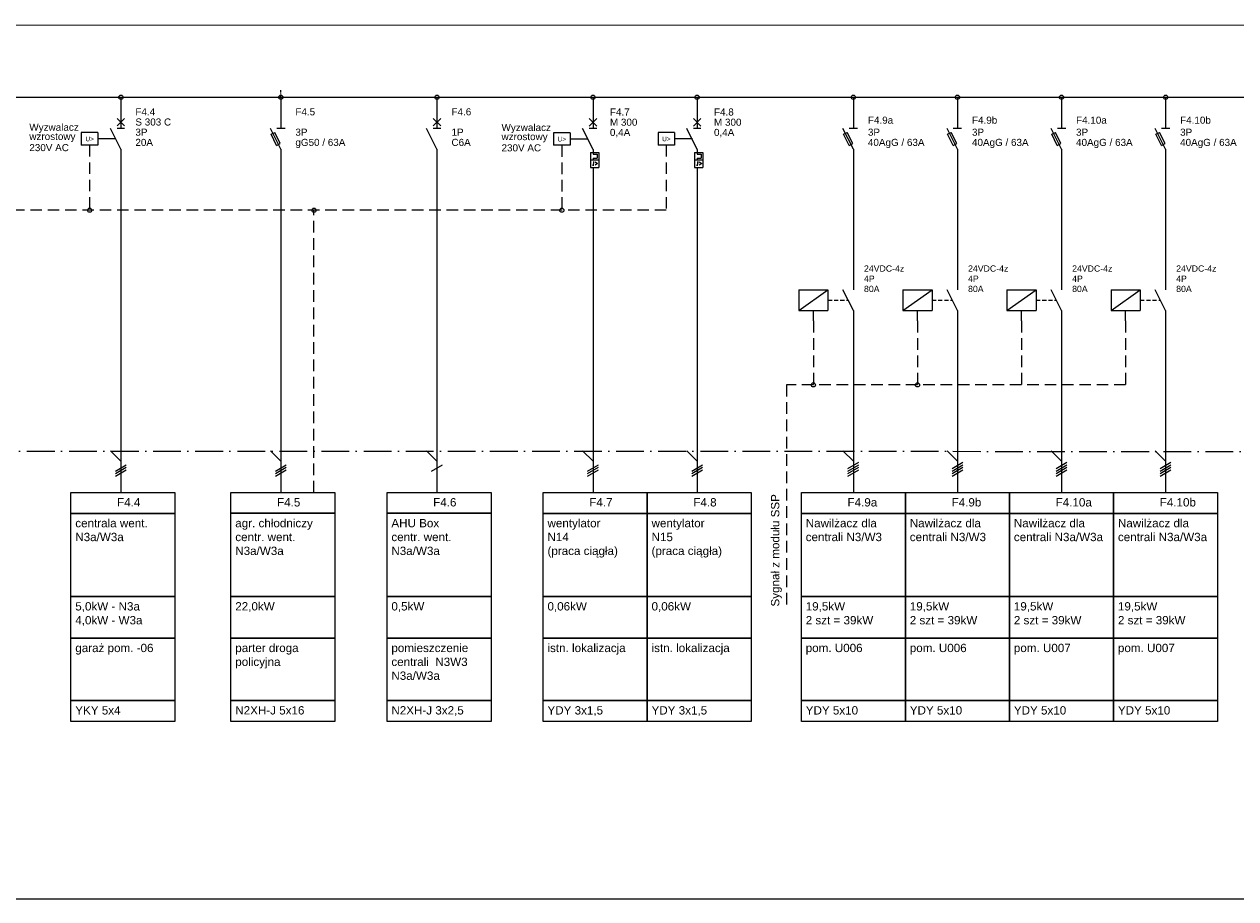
# Model space of a CAD drawing. Header units: centimetres. Extents: x -4250 to -484, y 169 to 6592.
# Tile 45 of 178: x -2426 to -2164, y 2971 to 3160. Entities that reach past the tile are written whole.
import ezdxf

# ---------------------------------------------------------------- set-up
doc = ezdxf.new("R2010")
doc.units = ezdxf.units.CM
for name, pattern in [('ACAD_ISO10W100', [18, 12, -3, 0, -3]), ('DASHED', [19.05, 12.7, -6.35]), ('DISCONTINU2', [0.375, 0.25, -0.125]), ('MIXTE', [1, 0.5, -0.19, 0.12, -0.19])]:
    doc.linetypes.add(name, pattern=pattern)
doc.layers.add('1', color=7, linetype='Continuous')
doc.layers.add('EL_SZR', color=2, linetype='MIXTE', lineweight=20)
doc.styles.add('ARIAL', font='arial.ttf')
doc.styles.add('Logo -RGB', font='txt')

msp = doc.modelspace()

# ---------------------------------------------------------------- linework, layer by layer
at = {"linetype": 'DISCONTINU2', "ltscale": 10}
for p, q in [((-2412.2563, 3133.6893), (-2412.2563, 3119.5941)), ((-2310.1661, 3133.6443), (-2310.1661, 3119.5491)), ((-2287.5761, 3133.6893), (-2287.5761, 3119.5941)), ((-2363.7553, 3058.5213), (-2363.7553, 3119.5941))]:
    msp.add_line(p, q, dxfattribs=at)
at = {"color": 1, "linetype": 'DISCONTINU2', "ltscale": 10}
for p, q in [((-2255.7762, 3095.6508), (-2255.7762, 3081.8076)), ((-2233.2762, 3095.6508), (-2233.2762, 3081.8076)), ((-2210.7762, 3095.6508), (-2210.7762, 3081.8076)), ((-2188.2762, 3095.6508), (-2188.2762, 3081.8076)), ((-2261.5854, 3081.8076), (-2261.5854, 3034.3116)), ((-2188.2762, 3081.8076), (-2261.5854, 3081.8076))]:
    msp.add_line(p, q, dxfattribs=at)
msp.add_line((-2690.9066, 2970.6448), (-1448.4185, 2970.6448))
at = {"linetype": 'DISCONTINU2', "ltscale": 10}
msp.add_lwpolyline([(-2287.5761, 3119.5941), (-2524.8233, 3119.5941)], dxfattribs=at)
at = {"linetype": 'ACAD_ISO10W100', "ltscale": 0.5}
msp.add_lwpolyline([(-2689.7117, 3067.5597), (-1613.031, 3067.269)], dxfattribs=at)
at = {"color": 4}
for points in [[(-2416.3063, 3058.5213), (-2393.8063, 3058.5213), (-2393.8063, 3054.0213), (-2416.3063, 3054.0213), (-2416.3063, 3058.5213)], [(-2314.2161, 3058.5213), (-2291.7161, 3058.5213), (-2291.7161, 3054.0213), (-2314.2161, 3054.0213), (-2314.2161, 3058.5213)], [(-2291.7161, 3058.5213), (-2269.2161, 3058.5213), (-2269.2161, 3054.0213), (-2291.7161, 3054.0213), (-2291.7161, 3058.5213)], [(-2416.3063, 3054.0213), (-2393.8063, 3054.0213), (-2393.8063, 3036.0213), (-2416.3063, 3036.0213), (-2416.3063, 3054.0213)], [(-2314.2161, 3054.0213), (-2291.7161, 3054.0213), (-2291.7161, 3036.0213), (-2314.2161, 3036.0213), (-2314.2161, 3054.0213)], [(-2291.7161, 3054.0213), (-2269.2161, 3054.0213), (-2269.2161, 3036.0213), (-2291.7161, 3036.0213), (-2291.7161, 3054.0213)], [(-2416.3063, 3036.0213), (-2393.8063, 3036.0213), (-2393.8063, 3027.0213), (-2416.3063, 3027.0213), (-2416.3063, 3036.0213)], [(-2314.2161, 3036.0213), (-2291.7161, 3036.0213), (-2291.7161, 3027.0213), (-2314.2161, 3027.0213), (-2314.2161, 3036.0213)], [(-2291.7161, 3036.0213), (-2269.2161, 3036.0213), (-2269.2161, 3027.0213), (-2291.7161, 3027.0213), (-2291.7161, 3036.0213)], [(-2416.3063, 3027.0213), (-2393.8063, 3027.0213), (-2393.8063, 3013.5213), (-2416.3063, 3013.5213), (-2416.3063, 3027.0213)], [(-2314.2161, 3027.0213), (-2291.7161, 3027.0213), (-2291.7161, 3013.5213), (-2314.2161, 3013.5213), (-2314.2161, 3027.0213)], [(-2291.7161, 3027.0213), (-2269.2161, 3027.0213), (-2269.2161, 3013.5213), (-2291.7161, 3013.5213), (-2291.7161, 3027.0213)], [(-2416.3063, 3013.5213), (-2393.8063, 3013.5213), (-2393.8063, 3009.0213), (-2416.3063, 3009.0213), (-2416.3063, 3013.5213)], [(-2314.2161, 3013.5213), (-2291.7161, 3013.5213), (-2291.7161, 3009.0213), (-2314.2161, 3009.0213), (-2314.2161, 3013.5213)], [(-2291.7161, 3013.5213), (-2269.2161, 3013.5213), (-2269.2161, 3009.0213), (-2291.7161, 3009.0213), (-2291.7161, 3013.5213)]]:
    msp.add_lwpolyline(points, dxfattribs=at)
at = {"color": 1}
for points in [[(-2381.7161, 3058.5226), (-2359.2161, 3058.5226), (-2359.2161, 3054.0226), (-2381.7161, 3054.0226), (-2381.7161, 3058.5226)], [(-2347.9661, 3058.5226), (-2325.4661, 3058.5226), (-2325.4661, 3054.0226), (-2347.9661, 3054.0226), (-2347.9661, 3058.5226)], [(-2258.3852, 3058.5213), (-2235.8852, 3058.5213), (-2235.8852, 3054.0213), (-2258.3852, 3054.0213), (-2258.3852, 3058.5213)], [(-2235.8852, 3058.5213), (-2213.3852, 3058.5213), (-2213.3852, 3054.0213), (-2235.8852, 3054.0213), (-2235.8852, 3058.5213)], [(-2213.3852, 3058.5213), (-2190.8852, 3058.5213), (-2190.8852, 3054.0213), (-2213.3852, 3054.0213), (-2213.3852, 3058.5213)], [(-2190.8852, 3058.5213), (-2168.3852, 3058.5213), (-2168.3852, 3054.0213), (-2190.8852, 3054.0213), (-2190.8852, 3058.5213)], [(-2381.7161, 3054.0226), (-2359.2161, 3054.0226), (-2359.2161, 3036.0226), (-2381.7161, 3036.0226), (-2381.7161, 3054.0226)], [(-2347.9661, 3054.0226), (-2325.4661, 3054.0226), (-2325.4661, 3036.0226), (-2347.9661, 3036.0226), (-2347.9661, 3054.0226)], [(-2258.3852, 3054.0213), (-2235.8852, 3054.0213), (-2235.8852, 3036.0213), (-2258.3852, 3036.0213), (-2258.3852, 3054.0213)], [(-2235.8852, 3054.0213), (-2213.3852, 3054.0213), (-2213.3852, 3036.0213), (-2235.8852, 3036.0213), (-2235.8852, 3054.0213)], [(-2213.3852, 3054.0213), (-2190.8852, 3054.0213), (-2190.8852, 3036.0213), (-2213.3852, 3036.0213), (-2213.3852, 3054.0213)], [(-2190.8852, 3054.0213), (-2168.3852, 3054.0213), (-2168.3852, 3036.0213), (-2190.8852, 3036.0213), (-2190.8852, 3054.0213)], [(-2381.7161, 3036.0226), (-2359.2161, 3036.0226), (-2359.2161, 3027.0226), (-2381.7161, 3027.0226), (-2381.7161, 3036.0226)], [(-2347.9661, 3036.0226), (-2325.4661, 3036.0226), (-2325.4661, 3027.0226), (-2347.9661, 3027.0226), (-2347.9661, 3036.0226)], [(-2258.3852, 3036.0213), (-2235.8852, 3036.0213), (-2235.8852, 3027.0213), (-2258.3852, 3027.0213), (-2258.3852, 3036.0213)], [(-2235.8852, 3036.0213), (-2213.3852, 3036.0213), (-2213.3852, 3027.0213), (-2235.8852, 3027.0213), (-2235.8852, 3036.0213)], [(-2213.3852, 3036.0213), (-2190.8852, 3036.0213), (-2190.8852, 3027.0213), (-2213.3852, 3027.0213), (-2213.3852, 3036.0213)], [(-2190.8852, 3036.0213), (-2168.3852, 3036.0213), (-2168.3852, 3027.0213), (-2190.8852, 3027.0213), (-2190.8852, 3036.0213)], [(-2381.7161, 3027.0226), (-2359.2161, 3027.0226), (-2359.2161, 3013.5226), (-2381.7161, 3013.5226), (-2381.7161, 3027.0226)], [(-2347.9661, 3027.0226), (-2325.4661, 3027.0226), (-2325.4661, 3013.5226), (-2347.9661, 3013.5226), (-2347.9661, 3027.0226)], [(-2258.3852, 3027.0213), (-2235.8852, 3027.0213), (-2235.8852, 3013.5213), (-2258.3852, 3013.5213), (-2258.3852, 3027.0213)], [(-2235.8852, 3027.0213), (-2213.3852, 3027.0213), (-2213.3852, 3013.5213), (-2235.8852, 3013.5213), (-2235.8852, 3027.0213)], [(-2213.3852, 3027.0213), (-2190.8852, 3027.0213), (-2190.8852, 3013.5213), (-2213.3852, 3013.5213), (-2213.3852, 3027.0213)], [(-2190.8852, 3027.0213), (-2168.3852, 3027.0213), (-2168.3852, 3013.5213), (-2190.8852, 3013.5213), (-2190.8852, 3027.0213)], [(-2381.7161, 3013.5226), (-2359.2161, 3013.5226), (-2359.2161, 3009.0226), (-2381.7161, 3009.0226), (-2381.7161, 3013.5226)], [(-2347.9661, 3013.5226), (-2325.4661, 3013.5226), (-2325.4661, 3009.0226), (-2347.9661, 3009.0226), (-2347.9661, 3013.5226)], [(-2258.3852, 3013.5213), (-2235.8852, 3013.5213), (-2235.8852, 3009.0213), (-2258.3852, 3009.0213), (-2258.3852, 3013.5213)], [(-2235.8852, 3013.5213), (-2213.3852, 3013.5213), (-2213.3852, 3009.0213), (-2235.8852, 3009.0213), (-2235.8852, 3013.5213)], [(-2213.3852, 3013.5213), (-2190.8852, 3013.5213), (-2190.8852, 3009.0213), (-2213.3852, 3009.0213), (-2213.3852, 3013.5213)], [(-2190.8852, 3013.5213), (-2168.3852, 3013.5213), (-2168.3852, 3009.0213), (-2190.8852, 3009.0213), (-2190.8852, 3013.5213)]]:
    msp.add_lwpolyline(points, dxfattribs=at)
at = {"layer": '1'}
for p, q in [((-2683.8389, 3159.5592), (-1707.4879, 3159.8246)), ((-2532.9189, 3144.0303), (-1810.8392, 3144.0361)), ((-2410.4563, 3136.3893), (-2414.0563, 3136.3893)), ((-2414.0563, 3136.3893), (-2414.0563, 3133.6893)), ((-2410.4563, 3136.3893), (-2410.4563, 3133.6893)), ((-2308.3661, 3136.3443), (-2311.9661, 3136.3443)), ((-2311.9661, 3136.3443), (-2311.9661, 3133.6443)), ((-2308.3661, 3136.3443), (-2308.3661, 3133.6443)), ((-2285.7761, 3136.3893), (-2289.3761, 3136.3893)), ((-2289.3761, 3136.3893), (-2289.3761, 3133.6893)), ((-2285.7761, 3136.3893), (-2285.7761, 3133.6893)), ((-2410.4563, 3133.6893), (-2414.0563, 3133.6893)), ((-2308.3661, 3133.6443), (-2311.9661, 3133.6443)), ((-2285.7761, 3133.6893), (-2289.3761, 3133.6893)), ((-2405.5063, 3128.2803), (-2405.5063, 3058.5213)), ((-2247.1352, 3128.2803), (-2247.1352, 3102.4008)), ((-2224.6352, 3128.2803), (-2224.6352, 3102.4008)), ((-2202.1352, 3128.2803), (-2202.1352, 3102.4008)), ((-2179.6352, 3128.2803), (-2179.6352, 3102.4008)), ((-2303.4161, 3125.9853), (-2303.4161, 3058.5213)), ((-2280.9161, 3125.9853), (-2280.9161, 3058.5213)), ((-2337.1661, 3097.9021), (-2337.1661, 3093.4021)), ((-2247.1352, 3093.4143), (-2247.1352, 3058.5213)), ((-2224.6352, 3093.4143), (-2224.6352, 3058.5213)), ((-2202.1352, 3093.4143), (-2202.1352, 3058.5213)), ((-2179.6352, 3093.4143), (-2179.6352, 3058.5213)), ((-2407.7563, 3067.5303), (-2405.5063, 3065.2803)), ((-2305.6661, 3067.5303), (-2303.4161, 3065.2803)), ((-2283.1661, 3067.5303), (-2280.9161, 3065.2803)), ((-2249.3852, 3067.5303), (-2247.1352, 3065.2803)), ((-2226.8852, 3067.5303), (-2224.6352, 3065.2803)), ((-2204.3852, 3067.5303), (-2202.1352, 3065.2803)), ((-2181.8852, 3067.5303), (-2179.6352, 3065.2803)), ((-2248.3052, 3063.7053), (-2245.9652, 3065.0553)), ((-2225.8052, 3063.7053), (-2223.4652, 3065.0553)), ((-2203.3052, 3063.7053), (-2200.9652, 3065.0553)), ((-2180.8052, 3063.7053), (-2178.4652, 3065.0553)), ((-2406.6763, 3063.1653), (-2404.3363, 3064.5153)), ((-2406.6763, 3062.6253), (-2404.3363, 3063.9753)), ((-2406.6763, 3062.0853), (-2404.3363, 3063.4353)), ((-2304.5861, 3063.1653), (-2302.2461, 3064.5153)), ((-2304.5861, 3062.6253), (-2302.2461, 3063.9753)), ((-2304.5861, 3062.0853), (-2302.2461, 3063.4353)), ((-2282.0861, 3063.1653), (-2279.7461, 3064.5153)), ((-2282.0861, 3062.6253), (-2279.7461, 3063.9753)), ((-2282.0861, 3062.0853), (-2279.7461, 3063.4353)), ((-2248.3052, 3063.1653), (-2245.9652, 3064.5153)), ((-2248.3052, 3062.6253), (-2245.9652, 3063.9753)), ((-2248.3052, 3062.0853), (-2245.9652, 3063.4353)), ((-2225.8052, 3063.1653), (-2223.4652, 3064.5153)), ((-2225.8052, 3062.6253), (-2223.4652, 3063.9753)), ((-2225.8052, 3062.0853), (-2223.4652, 3063.4353)), ((-2203.3052, 3063.1653), (-2200.9652, 3064.5153)), ((-2203.3052, 3062.6253), (-2200.9652, 3063.9753)), ((-2203.3052, 3062.0853), (-2200.9652, 3063.4353)), ((-2180.8052, 3063.1653), (-2178.4652, 3064.5153)), ((-2180.8052, 3062.6253), (-2178.4652, 3063.9753)), ((-2180.8052, 3062.0853), (-2178.4652, 3063.4353))]:
    msp.add_line(p, q, dxfattribs=at)
at = {"layer": '1', "color": 3}
for p, q in [((-2405.5063, 3144.0303), (-2405.5063, 3141.7353)), ((-2303.4161, 3144.0303), (-2303.4161, 3141.7353)), ((-2280.9161, 3144.0303), (-2280.9161, 3141.7353)), ((-2405.5063, 3141.7803), (-2405.5063, 3137.2803)), ((-2303.4161, 3141.7353), (-2303.4161, 3137.2353)), ((-2280.9161, 3141.7353), (-2280.9161, 3137.2353)), ((-2406.3163, 3137.8203), (-2404.6963, 3139.4403)), ((-2404.6963, 3137.8203), (-2406.3163, 3139.4403)), ((-2304.2261, 3137.7753), (-2302.6061, 3139.3953)), ((-2302.6061, 3137.7753), (-2304.2261, 3139.3953)), ((-2280.1061, 3137.7753), (-2281.7261, 3139.3953)), ((-2281.7261, 3137.7753), (-2280.1061, 3139.3953)), ((-2405.5063, 3132.7803), (-2407.7563, 3137.2803)), ((-2404.6963, 3137.2803), (-2406.3163, 3137.2803)), ((-2303.4161, 3132.7353), (-2305.6661, 3137.2353)), ((-2302.6061, 3137.2353), (-2304.2261, 3137.2353)), ((-2280.9161, 3132.7353), (-2283.1661, 3137.2353)), ((-2280.1061, 3137.2353), (-2281.7261, 3137.2353)), ((-2406.6313, 3135.0303), (-2410.4563, 3135.0393)), ((-2405.5063, 3132.7803), (-2405.5063, 3128.2803)), ((-2304.5411, 3134.9853), (-2308.3661, 3134.9943)), ((-2281.9511, 3135.0303), (-2285.7761, 3135.0393)), ((-2303.9561, 3132.1053), (-2303.9561, 3128.8653)), ((-2303.9561, 3132.1053), (-2302.1561, 3132.1053)), ((-2303.9561, 3130.4853), (-2302.1561, 3130.4853)), ((-2303.4161, 3132.7353), (-2303.4161, 3131.7453)), ((-2303.4161, 3131.7453), (-2302.5161, 3131.7453)), ((-2303.4161, 3130.8453), (-2302.5161, 3130.8453)), ((-2303.4161, 3130.8453), (-2303.4161, 3130.4853)), ((-2302.5161, 3131.7453), (-2302.5161, 3130.8453)), ((-2302.1561, 3132.1053), (-2302.1561, 3128.8653)), ((-2281.4561, 3132.1053), (-2281.4561, 3128.8653)), ((-2281.4561, 3132.1053), (-2279.6561, 3132.1053)), ((-2281.4561, 3130.4853), (-2279.6561, 3130.4853)), ((-2280.9161, 3132.7353), (-2280.9161, 3131.7453)), ((-2280.9161, 3131.7453), (-2280.0161, 3131.7453)), ((-2280.9161, 3130.8453), (-2280.9161, 3130.4853)), ((-2280.9161, 3130.8453), (-2280.0161, 3130.8453)), ((-2280.0161, 3131.7453), (-2280.0161, 3130.8453)), ((-2279.6561, 3132.1053), (-2279.6561, 3128.8653)), ((-2303.9561, 3128.8653), (-2302.1561, 3128.8653)), ((-2303.5511, 3129.3153), (-2303.2811, 3129.3153)), ((-2303.4161, 3130.0353), (-2303.1551, 3130.0353)), ((-2303.2901, 3130.0353), (-2303.4161, 3129.3153)), ((-2303.4161, 3128.8653), (-2303.4161, 3128.2353)), ((-2303.4161, 3128.2803), (-2303.4161, 3125.9853)), ((-2302.9751, 3130.0353), (-2302.4351, 3129.6753)), ((-2302.4351, 3129.6753), (-2302.9751, 3129.3153)), ((-2281.4561, 3128.8653), (-2279.6561, 3128.8653)), ((-2281.0511, 3129.3153), (-2280.7811, 3129.3153)), ((-2280.7901, 3130.0353), (-2280.9161, 3129.3153)), ((-2280.9161, 3130.0353), (-2280.6551, 3130.0353)), ((-2280.9161, 3128.8653), (-2280.9161, 3128.2353)), ((-2280.9161, 3128.2803), (-2280.9161, 3125.9853)), ((-2280.4751, 3130.0353), (-2279.9351, 3129.6753)), ((-2279.9351, 3129.6753), (-2280.4751, 3129.3153))]:
    msp.add_line(p, q, dxfattribs=at)
at = {"layer": '1', "color": 1}
for p, q in [((-2370.9161, 3144.0316), (-2370.9161, 3141.7366)), ((-2337.1661, 3144.0316), (-2337.1661, 3141.7366)), ((-2247.1352, 3144.0303), (-2247.1352, 3141.7353)), ((-2224.6352, 3144.0303), (-2224.6352, 3141.7353)), ((-2202.1352, 3144.0303), (-2202.1352, 3141.7353)), ((-2179.6352, 3144.0303), (-2179.6352, 3141.7353)), ((-2370.9161, 3141.7816), (-2370.9161, 3137.2816)), ((-2337.1661, 3141.7816), (-2337.1661, 3137.2816)), ((-2247.1352, 3141.7803), (-2247.1352, 3137.2803)), ((-2224.6352, 3141.7803), (-2224.6352, 3137.2803)), ((-2202.1352, 3141.7803), (-2202.1352, 3137.2803)), ((-2179.6352, 3141.7803), (-2179.6352, 3137.2803)), ((-2337.9761, 3137.8216), (-2336.3561, 3139.4416)), ((-2336.3561, 3137.8216), (-2337.9761, 3139.4416)), ((-2370.9161, 3132.7816), (-2373.1661, 3137.2816)), ((-2373.0401, 3136.0306), (-2372.2391, 3136.4356)), ((-2371.8341, 3133.6186), (-2373.0401, 3136.0306)), ((-2371.0331, 3134.0236), (-2372.2391, 3136.4356)), ((-2370.0161, 3137.2816), (-2371.8161, 3137.2816)), ((-2337.1661, 3132.7816), (-2339.4161, 3137.2816)), ((-2336.3561, 3137.2816), (-2337.9761, 3137.2816)), ((-2247.1352, 3132.7803), (-2249.3852, 3137.2803)), ((-2249.2592, 3136.0293), (-2248.4582, 3136.4343)), ((-2248.0532, 3133.6173), (-2249.2592, 3136.0293)), ((-2247.2522, 3134.0223), (-2248.4582, 3136.4343)), ((-2246.2352, 3137.2803), (-2248.0352, 3137.2803)), ((-2224.6352, 3132.7803), (-2226.8852, 3137.2803)), ((-2226.7592, 3136.0293), (-2225.9582, 3136.4343)), ((-2225.5532, 3133.6173), (-2226.7592, 3136.0293)), ((-2224.7522, 3134.0223), (-2225.9582, 3136.4343)), ((-2223.7352, 3137.2803), (-2225.5352, 3137.2803)), ((-2202.1352, 3132.7803), (-2204.3852, 3137.2803)), ((-2204.2592, 3136.0293), (-2203.4582, 3136.4343)), ((-2203.0532, 3133.6173), (-2204.2592, 3136.0293)), ((-2202.2522, 3134.0223), (-2203.4582, 3136.4343)), ((-2201.2352, 3137.2803), (-2203.0352, 3137.2803)), ((-2179.6352, 3132.7803), (-2181.8852, 3137.2803)), ((-2181.7592, 3136.0293), (-2180.9582, 3136.4343)), ((-2180.5532, 3133.6173), (-2181.7592, 3136.0293)), ((-2179.7522, 3134.0223), (-2180.9582, 3136.4343)), ((-2178.7352, 3137.2803), (-2180.5352, 3137.2803)), ((-2371.8341, 3133.6186), (-2371.0331, 3134.0236)), ((-2370.9161, 3132.7816), (-2370.9161, 3128.2816)), ((-2337.1661, 3132.7816), (-2337.1661, 3097.9021)), ((-2248.0532, 3133.6173), (-2247.2522, 3134.0223)), ((-2247.1352, 3132.7803), (-2247.1352, 3128.2803)), ((-2225.5532, 3133.6173), (-2224.7522, 3134.0223)), ((-2224.6352, 3132.7803), (-2224.6352, 3128.2803)), ((-2203.0532, 3133.6173), (-2202.2522, 3134.0223)), ((-2202.1352, 3132.7803), (-2202.1352, 3128.2803)), ((-2180.5532, 3133.6173), (-2179.7522, 3134.0223)), ((-2179.6352, 3132.7803), (-2179.6352, 3128.2803)), ((-2370.9161, 3128.2816), (-2370.9161, 3093.4021)), ((-2258.9262, 3102.4008), (-2258.9262, 3097.9008)), ((-2258.9262, 3102.4008), (-2252.6262, 3102.4008)), ((-2252.6262, 3102.4008), (-2252.6262, 3097.9008)), ((-2247.1352, 3097.9008), (-2249.3852, 3102.4008)), ((-2236.4262, 3102.4008), (-2236.4262, 3097.9008)), ((-2236.4262, 3102.4008), (-2230.1262, 3102.4008)), ((-2230.1262, 3102.4008), (-2230.1262, 3097.9008)), ((-2224.6352, 3097.9008), (-2226.8852, 3102.4008)), ((-2213.9262, 3102.4008), (-2207.6262, 3102.4008)), ((-2213.9262, 3102.4008), (-2213.9262, 3097.9008)), ((-2207.6262, 3102.4008), (-2207.6262, 3097.9008)), ((-2202.1352, 3097.9008), (-2204.3852, 3102.4008)), ((-2191.4262, 3102.4008), (-2185.1262, 3102.4008)), ((-2191.4262, 3102.4008), (-2191.4262, 3097.9008)), ((-2185.1262, 3102.4008), (-2185.1262, 3097.9008)), ((-2179.6352, 3097.9008), (-2181.8852, 3102.4008)), ((-2258.9262, 3097.9008), (-2252.6262, 3097.9008)), ((-2255.7762, 3095.6508), (-2255.7762, 3097.9008)), ((-2247.1352, 3097.9008), (-2247.1352, 3093.4008)), ((-2236.4262, 3097.9008), (-2230.1262, 3097.9008)), ((-2233.2762, 3095.6508), (-2233.2762, 3097.9008)), ((-2224.6352, 3097.9008), (-2224.6352, 3093.4008)), ((-2213.9262, 3097.9008), (-2207.6262, 3097.9008)), ((-2210.7762, 3095.6508), (-2210.7762, 3097.9008)), ((-2202.1352, 3097.9008), (-2202.1352, 3093.4008)), ((-2191.4262, 3097.9008), (-2185.1262, 3097.9008)), ((-2188.2762, 3095.6508), (-2188.2762, 3097.9008)), ((-2179.6352, 3097.9008), (-2179.6352, 3093.4008)), ((-2370.9161, 3093.4021), (-2370.9161, 3058.5226)), ((-2337.1661, 3093.4021), (-2337.1661, 3058.5226)), ((-2373.1661, 3067.5316), (-2370.9161, 3065.2816)), ((-2339.4161, 3067.5316), (-2337.1661, 3065.2816)), ((-2372.0861, 3063.1666), (-2369.7461, 3064.5166)), ((-2372.0861, 3062.6266), (-2369.7461, 3063.9766)), ((-2372.0861, 3062.0866), (-2369.7461, 3063.4366)), ((-2338.3361, 3063.1666), (-2335.9961, 3064.5166))]:
    msp.add_line(p, q, dxfattribs=at)
at = {"layer": '1', "lineweight": 15}
for p, q in [((-2303.4161, 3125.9853), (-2303.4161, 3125.9853)), ((-2280.9161, 3125.9853), (-2280.9161, 3125.9853))]:
    msp.add_line(p, q, dxfattribs=at)
at = {"layer": '1', "color": 1}
for points in [[(-2258.9262, 3097.9008), (-2252.6262, 3102.4008)], [(-2236.4262, 3097.9008), (-2230.1262, 3102.4008)], [(-2213.9262, 3097.9008), (-2207.6262, 3102.4008)], [(-2191.4262, 3097.9008), (-2185.1262, 3102.4008)]]:
    msp.add_lwpolyline(points, dxfattribs=at)
at = {"layer": '1', "color": 1, "linetype": 'DASHED', "ltscale": 0.07}
for points in [[(-2252.6262, 3100.1508), (-2248.2602, 3100.1508)], [(-2230.1262, 3100.1508), (-2225.7602, 3100.1508)], [(-2207.6262, 3100.1508), (-2203.2602, 3100.1508)], [(-2185.1262, 3100.1508), (-2180.7602, 3100.1508)]]:
    msp.add_lwpolyline(points, dxfattribs=at)
at = {"layer": 'Defpoints', "color": 3, "linetype": 'Continuous'}
for centre in [(-2405.5063, 3144.0303), (-2303.4161, 3144.0303), (-2280.9161, 3144.0303), (-2412.2563, 3119.5941), (-2363.7553, 3119.5941), (-2310.1661, 3119.5941)]:
    msp.add_circle(centre, 0.45, dxfattribs=at)
at = {"layer": 'Defpoints', "color": 1, "linetype": 'Continuous'}
for centre in [(-2370.9161, 3144.0316), (-2337.1661, 3144.0316), (-2247.1352, 3144.0303), (-2224.6352, 3144.0303), (-2202.1352, 3144.0303), (-2179.6352, 3144.0303), (-2255.7762, 3081.8076), (-2233.2762, 3081.8076)]:
    msp.add_circle(centre, 0.45, dxfattribs=at)
at = {"layer": 'EL_SZR'}
msp.add_line((-2370.9161, 3144.0316), (-2370.9161, 3145.5753), dxfattribs=at)

# ---------------------------------------------------------------- texts
at = {"color": 1, "linetype": 'Continuous', "style": 'ARIAL'}
for s, p in [('24VDC-4z', (-2244.8402, 3106.3033)), ('24VDC-4z', (-2222.3402, 3106.3033)), ('24VDC-4z', (-2199.8402, 3106.3033)), ('24VDC-4z', (-2177.3402, 3106.3033)), ('4P', (-2244.8402, 3104.0983)), ('4P', (-2222.3402, 3104.0983)), ('4P', (-2199.8402, 3104.0983)), ('4P', (-2177.3402, 3104.0983)), ('80A', (-2244.8402, 3101.8933)), ('80A', (-2222.3402, 3101.8933)), ('80A', (-2199.8402, 3101.8933)), ('80A', (-2177.3402, 3101.8933))]:
    msp.add_text(s, height=1.35, dxfattribs=at).set_placement(p)
at = {"color": 4, "style": 'ARIAL'}
for s, p in [('F4.4', (-2406.3253, 3055.5063)), ('F4.7', (-2304.2351, 3055.5063)), ('F4.8', (-2281.7351, 3055.5063))]:
    msp.add_text(s, height=1.8, dxfattribs=at).set_placement(p)
at = {"color": 1, "style": 'ARIAL'}
for s, p in [('F4.5', (-2371.7351, 3055.5076)), ('F4.6', (-2337.9851, 3055.5076)), ('F4.9a', (-2248.4042, 3055.5063)), ('F4.9b', (-2225.9042, 3055.5063)), ('F4.10a', (-2203.4042, 3055.5063)), ('F4.10b', (-2180.9042, 3055.5063))]:
    msp.add_text(s, height=1.8, dxfattribs=at).set_placement(p)
at = {"color": 1, "linetype": 'Continuous', "insert": (-2263.7739, 3058.1802), "char_height": 1.8, "width": 36.6399, "attachment_point": 6, "rotation": 90, "style": 'ARIAL'}
msp.add_mtext('\\fArial|b0|i0|c238|p34;Sygnał z modułu SSP', dxfattribs=at)
at = {"color": 4, "linetype": 'Continuous', "char_height": 1.8, "width": 27.81648, "attachment_point": 1, "style": 'ARIAL'}
for s, insert in [('{\\fArial|b0|i0|c238|p34;centrala went.\\PN3a/W3a}', (-2415.3613, 3052.8063)), ('{\\fArial|b0|i0|c238|p34;wentylator\\PN14\\P(praca ciągła)}', (-2313.2711, 3052.8063)), ('{\\fArial|b0|i0|c238|p34;wentylator\\PN15\\P(praca ciągła)}', (-2290.7711, 3052.8063)), ('{\\fArial|b0|i0|c238|p34;5,0kW - N3a\\P4,0kW - W3a}', (-2415.3613, 3034.8063)), ('{\\fArial|b0|i0|c238|p34;0,06kW}', (-2313.2711, 3034.8063)), ('{\\fArial|b0|i0|c238|p34;0,06kW}', (-2290.7711, 3034.8063)), ('{\\fArial|b0|i0|c238|p34;garaż pom. -06}', (-2415.3613, 3025.8063)), ('\\fArial|b0|i0|c238|p34;istn. lokalizacja', (-2313.2711, 3025.8063)), ('\\fArial|b0|i0|c238|p34;istn. lokalizacja', (-2290.7711, 3025.8063)), ('{\\fArial|b0|i0|c238|p34;YKY 5x4}', (-2415.3613, 3012.3063)), ('{\\fArial|b0|i0|c238|p34;YDY 3x1,5}', (-2313.2711, 3012.3063)), ('{\\fArial|b0|i0|c238|p34;YDY 3x1,5}', (-2290.7711, 3012.3063))]:
    msp.add_mtext(s, dxfattribs=dict(at, insert=insert))
at = {"color": 1, "linetype": 'Continuous', "char_height": 1.8, "width": 27.81648, "attachment_point": 1}
for s, insert, style in [('agr. chłodniczy\\Pcentr. went.\\PN3a/W3a', (-2380.7711, 3052.8076), 'ARIAL'), ('AHU Box\\Pcentr. went.\\PN3a/W3a', (-2347.0211, 3052.8076), 'ARIAL'), ('\\fArial|b0|i0|c238|p34;Nawilżacz dla\\Pcentrali N3/W3', (-2257.4402, 3052.8063), 'Logo -RGB'), ('\\fArial|b0|i0|c238|p34;Nawilżacz dla\\Pcentrali N3/W3', (-2234.9402, 3052.8063), 'Logo -RGB'), ('\\fArial|b0|i0|c238|p34;Nawilżacz dla\\Pcentrali N3a/W3a', (-2212.4402, 3052.8063), 'Logo -RGB'), ('\\fArial|b0|i0|c238|p34;Nawilżacz dla\\Pcentrali N3a/W3a', (-2189.9402, 3052.8063), 'Logo -RGB'), ('22,0kW', (-2380.7711, 3034.8076), 'ARIAL'), ('0,5kW', (-2347.0211, 3034.8076), 'ARIAL'), ('\\fArial|b0|i0|c238|p34;19,5kW\\P2 szt = 39kW', (-2257.4402, 3034.8063), 'ARIAL'), ('\\fArial|b0|i0|c238|p34;19,5kW\\P2 szt = 39kW', (-2234.9402, 3034.8063), 'ARIAL'), ('\\fArial|b0|i0|c238|p34;19,5kW\\P2 szt = 39kW', (-2212.4402, 3034.8063), 'ARIAL'), ('\\fArial|b0|i0|c238|p34;19,5kW\\P2 szt = 39kW', (-2189.9402, 3034.8063), 'ARIAL'), ('parter droga \\Ppolicyjna', (-2380.7711, 3025.8076), 'ARIAL'), ('pomieszczenie \\Pcentrali  N3W3\\PN3a/W3a', (-2347.0211, 3025.8076), 'ARIAL'), ('\\fArial|b0|i0|c238|p34;pom. U006', (-2257.4402, 3025.8063), 'ARIAL'), ('\\fArial|b0|i0|c238|p34;pom. U006', (-2234.9402, 3025.8063), 'ARIAL'), ('\\fArial|b0|i0|c238|p34;pom. U007', (-2212.4402, 3025.8063), 'ARIAL'), ('\\fArial|b0|i0|c238|p34;pom. U007', (-2189.9402, 3025.8063), 'ARIAL'), ('N2XH-J 5x16', (-2380.7711, 3012.3076), 'ARIAL'), ('N2XH-J 3x2,5', (-2347.0211, 3012.3076), 'ARIAL'), ('\\fArial|b0|i0|c238|p34;YDY 5x10', (-2257.4402, 3012.3063), 'ARIAL'), ('\\fArial|b0|i0|c238|p34;YDY 5x10', (-2234.9402, 3012.3063), 'ARIAL'), ('\\fArial|b0|i0|c238|p34;YDY 5x10', (-2212.4402, 3012.3063), 'ARIAL'), ('\\fArial|b0|i0|c238|p34;YDY 5x10', (-2189.9402, 3012.3063), 'ARIAL')]:
    msp.add_mtext(s, dxfattribs=dict(at, insert=insert, style=style))
at = {"layer": '1', "color": 3, "style": 'ARIAL'}
for s, p in [('F4.4', (-2402.3653, 3140.1153)), ('F4.7', (-2299.7711, 3140.0703)), ('F4.8', (-2277.2711, 3140.0703)), ('Wyzwalacz', (-2425.2959, 3136.775)), ('S 303 C', (-2402.3653, 3137.9103)), ('Wyzwalacz', (-2323.2057, 3136.73)), ('M 300', (-2299.7711, 3137.8653)), ('M 300', (-2277.2711, 3137.8653)), ('wzrostowy', (-2425.2959, 3134.795)), ('3P', (-2402.3653, 3135.7053)), ('wzrostowy', (-2323.2057, 3134.75)), ('0,4A', (-2299.7711, 3135.6603)), ('0,4A', (-2277.2711, 3135.6603)), ('230V AC', (-2425.2959, 3132.365)), ('20A', (-2402.3653, 3133.5003)), ('230V AC', (-2323.2057, 3132.32))]:
    msp.add_text(s, height=1.53, dxfattribs=at).set_placement(p)
at = {"layer": '1', "color": 1, "style": 'ARIAL'}
for s, p in [('F4.5', (-2367.7751, 3140.1166)), ('F4.6', (-2334.0251, 3140.1166)), ('F4.9a', (-2243.9942, 3138.3089)), ('F4.9b', (-2221.4942, 3138.3089)), ('F4.10a', (-2198.9942, 3138.3089)), ('F4.10b', (-2176.4942, 3138.3089)), ('3P', (-2367.7751, 3135.7066)), ('1P', (-2334.0251, 3135.7066)), ('3P', (-2243.9942, 3135.7053)), ('3P', (-2221.4942, 3135.7053)), ('3P', (-2198.9942, 3135.7053)), ('3P', (-2176.4942, 3135.7053)), ('gG50 / 63A', (-2367.7751, 3133.5016)), ('C6A', (-2334.0251, 3133.5016)), ('40AgG / 63A', (-2243.9942, 3133.5003)), ('40AgG / 63A', (-2221.4942, 3133.5003)), ('40AgG / 63A', (-2198.9942, 3133.5003)), ('40AgG / 63A', (-2176.4942, 3133.5003))]:
    msp.add_text(s, height=1.53, dxfattribs=at).set_placement(p)
at = {"layer": '1', "style": 'ARIAL'}
for p in [(-2413.1743, 3134.5033), (-2311.0841, 3134.4583), (-2288.4941, 3134.5033)]:
    msp.add_text('U>', height=1.008, dxfattribs=at).set_placement(p)

doc.saveas('drawing.dxf')
